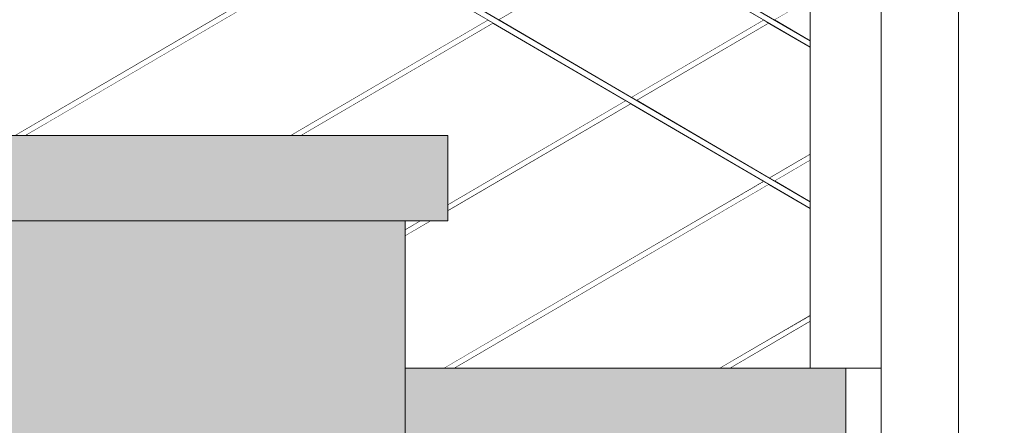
# Model space of a CAD drawing. Header units: millimetres. Extents: x -101298 to -58298, y 45839 to 66839.
# Tile 86 of 124: x -82668 to -81976, y 57393 to 57678. Entities that reach past the tile are written whole.
import ezdxf

# ---------------------------------------------------------------- set-up
doc = ezdxf.new("R2010")
doc.units = ezdxf.units.MM
doc.header["$MEASUREMENT"] = 0
doc.linetypes.add('Wipeout_Contour', pattern=[1000, 0, -1000])
doc.layers.add('Nowe_Konstrukcja - Schody', color=7, linetype='Continuous')
doc.layers.add('Nowe_Konstrukcja - Ściany zew', color=7, linetype='Continuous')
for name, color, linetype, lineweight, true_color in [('Nowe_Konstrukcja - Schody_Nr_pióra__101', 250, 'Continuous', 13, 0x333333), ('Nowe_Konstrukcja - Schody_Nr_pióra__116', 7, 'Continuous', 13, 0xcccccc), ('Nowe_Konstrukcja - Stropy_Nr_pióra__23', 7, 'Continuous', 13, 0x858585)]:
    doc.layers.add(name, color=color, linetype=linetype, lineweight=lineweight, true_color=true_color)
for name, color, linetype, lineweight in [('Nowe_Konstrukcja - Schody_Nr_pióra__3', 7, 'Continuous', 13), ('Nowe_Konstrukcja - Stropy_Nr_pióra__21', 7, 'Continuous', 20), ('Nowe_Konstrukcja - Ściany zew_Nr_pióra__3', 7, 'Continuous', 13)]:
    doc.layers.add(name, color=color, linetype=linetype, lineweight=lineweight)

msp = doc.modelspace()

# ---------------------------------------------------------------- linework, layer by layer
at = {"layer": 'Nowe_Konstrukcja - Schody_Nr_pióra__101', "color": 250, "linetype": 'Continuous', "lineweight": 13, "true_color": 0x333333}
msp.add_line((-82062.26, 57269.4), (-82062.26, 57433.04), dxfattribs=at)
at = {"layer": 'Nowe_Konstrukcja - Ściany zew_Nr_pióra__3', "color": 7, "linetype": 'Continuous', "lineweight": 13}
msp.add_line((-82007.79, 60269.4), (-82007.79, 57269.4), dxfattribs=at)

# ---------------------------------------------------------------- wipeouts: each hides what was drawn before it
at = {"color": 254, "linetype": 'Wipeout_Contour', "lineweight": 0, "ltscale": 402999.574474}
msp.add_wipeout([(-82647.98, 57610.02), (-82670.81, 57596.67), (-82668.01, 57596.67), (-82647.26, 57608.79)], dxfattribs=at).dxf.layer = 'Nowe_Konstrukcja - Schody'
at = {"color": 254, "linetype": 'Wipeout_Contour', "lineweight": 0, "ltscale": 401960.44261}
msp.add_wipeout([(-82385.63, 57536.67), (-82397.26, 57529.87), (-82397.26, 57528.23), (-82382.82, 57536.67)], dxfattribs=at).dxf.layer = 'Nowe_Konstrukcja - Schody'
at = {"color": 254, "linetype": 'Wipeout_Contour', "lineweight": 0, "ltscale": 400960.586278}
msp.add_wipeout([(-82175.1, 57433.04), (-82172.29, 57433.04), (-82112.26, 57468.12), (-82112.26, 57469.76)], dxfattribs=at).dxf.layer = 'Nowe_Konstrukcja - Schody'
at = {"color": 254, "linetype": 'Wipeout_Contour', "lineweight": 0, "ltscale": 301243.819968}
msp.add_wipeout([(-82367.98, 57433.65), (-82369.02, 57433.04), (-82367.62, 57433.04)], dxfattribs=at).dxf.layer = 'Nowe_Konstrukcja - Schody'

# ---------------------------------------------------------------- next in the draw order: wipeouts: each hides what was drawn before it
at = {"color": 254, "linetype": 'Wipeout_Contour', "lineweight": 0, "ltscale": 402992.40972}
msp.add_wipeout([(-82647.26, 57608.79), (-82668.01, 57596.67), (-82665.2, 57596.67), (-82646.55, 57607.57)], dxfattribs=at).dxf.layer = 'Nowe_Konstrukcja - Schody'
at = {"color": 254, "linetype": 'Wipeout_Contour', "lineweight": 0, "ltscale": 401953.979256}
msp.add_wipeout([(-82382.82, 57536.67), (-82397.26, 57528.23), (-82397.26, 57526.59), (-82380.02, 57536.67)], dxfattribs=at).dxf.layer = 'Nowe_Konstrukcja - Schody'
at = {"color": 254, "linetype": 'Wipeout_Contour', "lineweight": 0, "ltscale": 400954.113695}
msp.add_wipeout([(-82172.29, 57433.04), (-82169.49, 57433.04), (-82112.26, 57466.49), (-82112.26, 57468.12)], dxfattribs=at).dxf.layer = 'Nowe_Konstrukcja - Schody'
at = {"color": 254, "linetype": 'Wipeout_Contour', "lineweight": 0, "ltscale": 401661.282803}
msp.add_wipeout([(-82368.27, 57434.16), (-82370.18, 57433.04), (-82369.02, 57433.04), (-82367.98, 57433.65)], dxfattribs=at).dxf.layer = 'Nowe_Konstrukcja - Schody'

# ---------------------------------------------------------------- next in the draw order: wipeouts: each hides what was drawn before it
at = {"color": 254, "linetype": 'Wipeout_Contour', "lineweight": 0, "ltscale": 402987.330862}
msp.add_wipeout([(-82646.55, 57607.57), (-82665.2, 57596.67), (-82664.04, 57596.67), (-82646.25, 57607.07)], dxfattribs=at).dxf.layer = 'Nowe_Konstrukcja - Schody'
at = {"color": 254, "linetype": 'Wipeout_Contour', "lineweight": 0, "ltscale": 401949.428129}
msp.add_wipeout([(-82397.26, 57525.92), (-82378.86, 57536.67), (-82380.02, 57536.67), (-82397.26, 57526.59)], dxfattribs=at).dxf.layer = 'Nowe_Konstrukcja - Schody'
at = {"color": 254, "linetype": 'Wipeout_Contour', "lineweight": 0, "ltscale": 400949.530071}
msp.add_wipeout([(-82169.49, 57433.04), (-82168.33, 57433.04), (-82112.26, 57465.81), (-82112.26, 57466.49)], dxfattribs=at).dxf.layer = 'Nowe_Konstrukcja - Schody'

# ---------------------------------------------------------------- next in the draw order: wipeouts: each hides what was drawn before it
at = {"color": 254, "linetype": 'Wipeout_Contour', "lineweight": 0, "ltscale": 403004.630275}
msp.add_wipeout([(-82648.27, 57610.52), (-82671.97, 57596.67), (-82670.81, 57596.67), (-82647.98, 57610.02)], dxfattribs=at).dxf.layer = 'Nowe_Konstrukcja - Schody'
at = {"color": 254, "linetype": 'Wipeout_Contour', "lineweight": 0, "ltscale": 401965.041779}
msp.add_wipeout([(-82386.79, 57536.67), (-82397.26, 57530.55), (-82397.26, 57529.87), (-82385.63, 57536.67)], dxfattribs=at).dxf.layer = 'Nowe_Konstrukcja - Schody'
at = {"color": 254, "linetype": 'Wipeout_Contour', "lineweight": 0, "ltscale": 400965.15688}
msp.add_wipeout([(-82176.26, 57433.04), (-82175.1, 57433.04), (-82112.26, 57469.76), (-82112.26, 57470.44)], dxfattribs=at).dxf.layer = 'Nowe_Konstrukcja - Schody'

# ---------------------------------------------------------------- next in the draw order: linework, layer by layer
at = {"layer": 'Nowe_Konstrukcja - Schody_Nr_pióra__101', "color": 250, "linetype": 'Continuous', "lineweight": 13, "true_color": 0x333333}
for p, q in [((-82397.26, 57525.92), (-82378.86, 57536.67)), ((-82397.26, 57530.55), (-82386.79, 57536.67))]:
    msp.add_line(p, q, dxfattribs=at)

# ---------------------------------------------------------------- next in the draw order: wipeouts: each hides what was drawn before it
at = {"color": 254, "linetype": 'Wipeout_Contour', "lineweight": 0, "ltscale": 501852.047793}
msp.add_wipeout([(-82367.98, 57433.65), (-82367.62, 57433.04), (-82366.22, 57433.04), (-82143.17, 57563.39), (-82144.57, 57564.21)], dxfattribs=at).dxf.layer = 'Nowe_Konstrukcja - Schody'

# ---------------------------------------------------------------- next in the draw order: wipeouts: each hides what was drawn before it
at = {"color": 254, "linetype": 'Wipeout_Contour', "lineweight": 0, "ltscale": 401187.895785}
msp.add_wipeout([(-82140.61, 57566.53), (-82139.21, 57565.71), (-82112.26, 57581.46), (-82112.26, 57583.1)], dxfattribs=at).dxf.layer = 'Nowe_Konstrukcja - Schody'

# ---------------------------------------------------------------- next in the draw order: wipeouts: each hides what was drawn before it
at = {"color": 254, "linetype": 'Wipeout_Contour', "lineweight": 0, "ltscale": 401182.780277}
msp.add_wipeout([(-82139.21, 57565.71), (-82137.81, 57564.89), (-82112.26, 57579.82), (-82112.26, 57581.46)], dxfattribs=at).dxf.layer = 'Nowe_Konstrukcja - Schody'

# ---------------------------------------------------------------- next in the draw order: wipeouts: each hides what was drawn before it
at = {"color": 254, "linetype": 'Wipeout_Contour', "lineweight": 0, "ltscale": 401431.382281}
msp.add_wipeout([(-82143.17, 57563.39), (-82366.22, 57433.04), (-82363.42, 57433.04), (-82141.77, 57562.58)], dxfattribs=at).dxf.layer = 'Nowe_Konstrukcja - Schody'

# ---------------------------------------------------------------- next in the draw order: wipeouts: each hides what was drawn before it
at = {"color": 254, "linetype": 'Wipeout_Contour', "lineweight": 0, "ltscale": 401425.842266}
msp.add_wipeout([(-82141.77, 57562.58), (-82363.42, 57433.04), (-82362.26, 57433.04), (-82141.19, 57562.24)], dxfattribs=at).dxf.layer = 'Nowe_Konstrukcja - Schody'

# ---------------------------------------------------------------- next in the draw order: wipeouts: each hides what was drawn before it
at = {"color": 254, "linetype": 'Wipeout_Contour', "lineweight": 0, "ltscale": 401179.154181}
msp.add_wipeout([(-82137.81, 57564.89), (-82137.22, 57564.55), (-82112.26, 57579.14), (-82112.26, 57579.82)], dxfattribs=at).dxf.layer = 'Nowe_Konstrukcja - Schody'
at = {"color": 254, "linetype": 'Wipeout_Contour', "lineweight": 0, "ltscale": 401443.315186}
msp.add_wipeout([(-82368.27, 57434.16), (-82367.98, 57433.65), (-82144.57, 57564.21), (-82145.15, 57564.55)], dxfattribs=at).dxf.layer = 'Nowe_Konstrukcja - Schody'

# ---------------------------------------------------------------- next in the draw order: linework, layer by layer
at = {"layer": 'Nowe_Konstrukcja - Schody_Nr_pióra__101', "color": 250, "linetype": 'Continuous', "lineweight": 13, "true_color": 0x333333}
for p, q in [((-82176.26, 57433.04), (-82112.26, 57470.44)), ((-82168.33, 57433.04), (-82112.26, 57465.81)), ((-82370.18, 57433.04), (-82368.27, 57434.16))]:
    msp.add_line(p, q, dxfattribs=at)

# ---------------------------------------------------------------- next in the draw order: wipeouts: each hides what was drawn before it
at = {"color": 254, "linetype": 'Wipeout_Contour', "lineweight": 0, "ltscale": 401191.505262}
msp.add_wipeout([(-82141.19, 57566.87), (-82140.61, 57566.53), (-82112.26, 57583.1), (-82112.26, 57583.77)], dxfattribs=at).dxf.layer = 'Nowe_Konstrukcja - Schody'
at = {"color": 254, "linetype": 'Wipeout_Contour', "lineweight": 0, "ltscale": 301432.010543}
msp.add_wipeout([(-82366.55, 57544.54), (-82367.26, 57545.76), (-82367.26, 57544.13)], dxfattribs=at).dxf.layer = 'Nowe_Konstrukcja - Schody'

# ---------------------------------------------------------------- next in the draw order: linework, layer by layer
at = {"layer": 'Nowe_Konstrukcja - Schody_Nr_pióra__101', "color": 250, "linetype": 'Continuous', "lineweight": 13, "true_color": 0x333333}
for p, q in [((-82141.19, 57566.87), (-82112.26, 57583.77)), ((-82137.22, 57564.55), (-82112.26, 57579.14))]:
    msp.add_line(p, q, dxfattribs=at)

# ---------------------------------------------------------------- next in the draw order: wipeouts: each hides what was drawn before it
at = {"color": 254, "linetype": 'Wipeout_Contour', "lineweight": 0, "ltscale": 401907.529409}
msp.add_wipeout([(-82366.55, 57544.54), (-82367.26, 57544.13), (-82367.26, 57543.45), (-82366.25, 57544.04)], dxfattribs=at).dxf.layer = 'Nowe_Konstrukcja - Schody'

# ---------------------------------------------------------------- next in the draw order: wipeouts: each hides what was drawn before it
at = {"color": 254, "linetype": 'Wipeout_Contour', "lineweight": 0, "ltscale": 401792.448395}
msp.add_wipeout([(-82241.53, 57620.88), (-82367.26, 57547.4), (-82367.26, 57545.76), (-82240.13, 57620.06)], dxfattribs=at).dxf.layer = 'Nowe_Konstrukcja - Schody'

# ---------------------------------------------------------------- next in the draw order: wipeouts: each hides what was drawn before it
at = {"color": 254, "linetype": 'Wipeout_Contour', "lineweight": 0, "ltscale": 401572.459819}
msp.add_wipeout([(-82144.57, 57677.55), (-82237.57, 57623.2), (-82236.17, 57622.38), (-82143.17, 57676.73)], dxfattribs=at).dxf.layer = 'Nowe_Konstrukcja - Schody'

# ---------------------------------------------------------------- next in the draw order: wipeouts: each hides what was drawn before it
at = {"color": 254, "linetype": 'Wipeout_Contour', "lineweight": 0, "ltscale": 401786.992104}
msp.add_wipeout([(-82367.26, 57545.76), (-82366.55, 57544.54), (-82238.73, 57619.24), (-82240.13, 57620.06)], dxfattribs=at).dxf.layer = 'Nowe_Konstrukcja - Schody'

# ---------------------------------------------------------------- next in the draw order: wipeouts: each hides what was drawn before it
at = {"color": 254, "linetype": 'Wipeout_Contour', "lineweight": 0, "ltscale": 401565.989346}
msp.add_wipeout([(-82143.17, 57676.73), (-82236.17, 57622.38), (-82234.77, 57621.56), (-82141.77, 57675.91)], dxfattribs=at).dxf.layer = 'Nowe_Konstrukcja - Schody'

# ---------------------------------------------------------------- next in the draw order: wipeouts: each hides what was drawn before it
at = {"color": 254, "linetype": 'Wipeout_Contour', "lineweight": 0, "ltscale": 401782.888939}
msp.add_wipeout([(-82238.73, 57619.24), (-82366.55, 57544.54), (-82366.25, 57544.04), (-82238.15, 57618.9)], dxfattribs=at).dxf.layer = 'Nowe_Konstrukcja - Schody'

# ---------------------------------------------------------------- next in the draw order: wipeouts: each hides what was drawn before it
at = {"color": 254, "linetype": 'Wipeout_Contour', "lineweight": 0, "ltscale": 401561.414016}
msp.add_wipeout([(-82141.77, 57675.91), (-82234.77, 57621.56), (-82234.19, 57621.22), (-82141.19, 57675.57)], dxfattribs=at).dxf.layer = 'Nowe_Konstrukcja - Schody'
at = {"color": 254, "linetype": 'Wipeout_Contour', "lineweight": 0, "ltscale": 401796.064484}
msp.add_wipeout([(-82367.26, 57548.08), (-82367.26, 57547.4), (-82241.53, 57620.88), (-82242.12, 57621.22)], dxfattribs=at).dxf.layer = 'Nowe_Konstrukcja - Schody'

# ---------------------------------------------------------------- next in the draw order: linework, layer by layer
at = {"layer": 'Nowe_Konstrukcja - Schody_Nr_pióra__101', "color": 250, "linetype": 'Continuous', "lineweight": 13, "true_color": 0x333333}
for p, q in [((-82368.27, 57434.16), (-82145.15, 57564.55)), ((-82362.26, 57433.04), (-82141.19, 57562.24)), ((-82367.26, 57543.45), (-82366.25, 57544.04))]:
    msp.add_line(p, q, dxfattribs=at)

# ---------------------------------------------------------------- next in the draw order: wipeouts: each hides what was drawn before it
at = {"color": 254, "linetype": 'Wipeout_Contour', "lineweight": 0, "ltscale": 401439.552183}
msp.add_wipeout([(-82137.81, 57678.22), (-82137.22, 57677.89), (-82112.26, 57692.47), (-82112.26, 57693.15)], dxfattribs=at).dxf.layer = 'Nowe_Konstrukcja - Schody'
at = {"color": 254, "linetype": 'Wipeout_Contour', "lineweight": 0, "ltscale": 401577.035143}
msp.add_wipeout([(-82238.15, 57623.54), (-82237.57, 57623.2), (-82144.57, 57677.55), (-82145.15, 57677.89)], dxfattribs=at).dxf.layer = 'Nowe_Konstrukcja - Schody'
at = {"color": 254, "linetype": 'Wipeout_Contour', "lineweight": 0, "ltscale": 402279.97853}
msp.add_wipeout([(-82367.98, 57660.32), (-82476.88, 57596.67), (-82474.08, 57596.67), (-82367.26, 57659.1)], dxfattribs=at).dxf.layer = 'Nowe_Konstrukcja - Schody'

# ---------------------------------------------------------------- next in the draw order: linework, layer by layer
at = {"layer": 'Nowe_Konstrukcja - Schody_Nr_pióra__101', "color": 250, "linetype": 'Continuous', "lineweight": 13, "true_color": 0x333333}
for p, q in [((-82137.22, 57677.89), (-82112.26, 57692.47)), ((-82234.19, 57621.22), (-82141.19, 57675.57))]:
    msp.add_line(p, q, dxfattribs=at)

# ---------------------------------------------------------------- next in the draw order: wipeouts: each hides what was drawn before it
at = {"color": 254, "linetype": 'Wipeout_Contour', "lineweight": 0, "ltscale": 402272.813215}
msp.add_wipeout([(-82367.26, 57659.1), (-82474.08, 57596.67), (-82471.28, 57596.67), (-82366.55, 57657.88)], dxfattribs=at).dxf.layer = 'Nowe_Konstrukcja - Schody'

# ---------------------------------------------------------------- next in the draw order: wipeouts: each hides what was drawn before it
at = {"color": 254, "linetype": 'Wipeout_Contour', "lineweight": 0, "ltscale": 402267.743816}
msp.add_wipeout([(-82366.55, 57657.88), (-82471.28, 57596.67), (-82470.12, 57596.67), (-82366.25, 57657.37)], dxfattribs=at).dxf.layer = 'Nowe_Konstrukcja - Schody'

# ---------------------------------------------------------------- next in the draw order: wipeouts: each hides what was drawn before it
at = {"color": 254, "linetype": 'Wipeout_Contour', "lineweight": 0, "ltscale": 402285.042551}
msp.add_wipeout([(-82368.27, 57660.82), (-82478.05, 57596.67), (-82476.88, 57596.67), (-82367.98, 57660.32)], dxfattribs=at).dxf.layer = 'Nowe_Konstrukcja - Schody'

# ---------------------------------------------------------------- next in the draw order: linework, layer by layer
at = {"layer": 'Nowe_Konstrukcja - Schody_Nr_pióra__101', "color": 250, "linetype": 'Continuous', "lineweight": 13, "true_color": 0x333333}
for p, q in [((-82367.26, 57548.08), (-82242.12, 57621.22)), ((-82366.25, 57544.04), (-82238.15, 57618.9))]:
    msp.add_line(p, q, dxfattribs=at)

# ---------------------------------------------------------------- next in the draw order: wipeouts: each hides what was drawn before it
at = {"color": 254, "linetype": 'Wipeout_Contour', "lineweight": 0, "ltscale": 402771.883868}
msp.add_wipeout([(-82435.46, 57734.21), (-82647.98, 57610.02), (-82647.26, 57608.79), (-82434.06, 57733.39)], dxfattribs=at).dxf.layer = 'Nowe_Konstrukcja - Schody'
at = {"color": 254, "linetype": 'Wipeout_Contour', "lineweight": 0, "ltscale": 402146.549968}
msp.add_wipeout([(-82367.98, 57660.32), (-82367.26, 57659.1), (-82337.1, 57676.73), (-82338.5, 57677.55)], dxfattribs=at).dxf.layer = 'Nowe_Konstrukcja - Schody'

# ---------------------------------------------------------------- next in the draw order: wipeouts: each hides what was drawn before it
at = {"color": 254, "linetype": 'Wipeout_Contour', "lineweight": 0, "ltscale": 402766.081244}
msp.add_wipeout([(-82434.06, 57733.39), (-82647.26, 57608.79), (-82646.55, 57607.57), (-82432.66, 57732.58)], dxfattribs=at).dxf.layer = 'Nowe_Konstrukcja - Schody'
at = {"color": 254, "linetype": 'Wipeout_Contour', "lineweight": 0, "ltscale": 402140.745133}
msp.add_wipeout([(-82367.26, 57659.1), (-82366.55, 57657.88), (-82335.69, 57675.91), (-82337.1, 57676.73)], dxfattribs=at).dxf.layer = 'Nowe_Konstrukcja - Schody'

# ---------------------------------------------------------------- next in the draw order: wipeouts: each hides what was drawn before it
at = {"color": 254, "linetype": 'Wipeout_Contour', "lineweight": 0, "ltscale": 402761.978631}
msp.add_wipeout([(-82432.66, 57732.58), (-82646.55, 57607.57), (-82646.25, 57607.07), (-82432.08, 57732.24)], dxfattribs=at).dxf.layer = 'Nowe_Konstrukcja - Schody'
at = {"color": 254, "linetype": 'Wipeout_Contour', "lineweight": 0, "ltscale": 402136.643741}
msp.add_wipeout([(-82366.55, 57657.88), (-82366.25, 57657.37), (-82335.11, 57675.57), (-82335.69, 57675.91)], dxfattribs=at).dxf.layer = 'Nowe_Konstrukcja - Schody'

# ---------------------------------------------------------------- next in the draw order: wipeouts: each hides what was drawn before it
at = {"color": 254, "linetype": 'Wipeout_Contour', "lineweight": 0, "ltscale": 402775.987397}
msp.add_wipeout([(-82648.27, 57610.52), (-82647.98, 57610.02), (-82435.46, 57734.21), (-82436.04, 57734.55)], dxfattribs=at).dxf.layer = 'Nowe_Konstrukcja - Schody'
at = {"color": 254, "linetype": 'Wipeout_Contour', "lineweight": 0, "ltscale": 402009.105962}
msp.add_wipeout([(-82331.73, 57678.23), (-82331.15, 57677.89), (-82238.15, 57732.24), (-82238.73, 57732.58)], dxfattribs=at).dxf.layer = 'Nowe_Konstrukcja - Schody'
at = {"color": 254, "linetype": 'Wipeout_Contour', "lineweight": 0, "ltscale": 402150.658037}
msp.add_wipeout([(-82339.08, 57677.89), (-82368.27, 57660.82), (-82367.98, 57660.32), (-82338.5, 57677.55)], dxfattribs=at).dxf.layer = 'Nowe_Konstrukcja - Schody'

# ---------------------------------------------------------------- next in the draw order: linework, layer by layer
at = {"layer": 'Nowe_Konstrukcja - Schody_Nr_pióra__101', "color": 250, "linetype": 'Continuous', "lineweight": 13, "true_color": 0x333333}
for p, q in [((-82648.27, 57610.52), (-82436.04, 57734.55)), ((-82646.25, 57607.07), (-82432.08, 57732.24)), ((-82331.15, 57677.89), (-82238.15, 57732.24)), ((-82368.27, 57660.82), (-82339.08, 57677.89)), ((-82366.25, 57657.37), (-82335.11, 57675.57)), ((-82238.15, 57623.54), (-82145.15, 57677.89)), ((-82478.05, 57596.67), (-82368.27, 57660.82)), ((-82470.12, 57596.67), (-82366.25, 57657.37)), ((-82671.97, 57596.67), (-82648.27, 57610.52)), ((-82664.04, 57596.67), (-82646.25, 57607.07))]:
    msp.add_line(p, q, dxfattribs=at)

# ---------------------------------------------------------------- next in the draw order: wipeouts: each hides what was drawn before it
at = {"color": 254, "linetype": 'Wipeout_Contour', "lineweight": 0, "ltscale": 705335.265812}
msp.add_wipeout([(-82677.26, 57700.31), (-82677.26, 57596.67), (-82671.97, 57596.67), (-82436.04, 57734.55), (-82529.04, 57788.9), (-82647.26, 57719.81), (-82647.26, 57700.31)], dxfattribs=at).dxf.layer = 'Nowe_Konstrukcja - Ściany zew'

# ---------------------------------------------------------------- next in the draw order: wipeouts: each hides what was drawn before it
at = {"color": 254, "linetype": 'Wipeout_Contour', "lineweight": 0, "ltscale": 402518.181132}
msp.add_wipeout([(-82664.04, 57596.67), (-82478.05, 57596.67), (-82339.08, 57677.89), (-82432.08, 57732.24)], dxfattribs=at).dxf.layer = 'Nowe_Konstrukcja - Ściany zew'

# ---------------------------------------------------------------- next in the draw order: wipeouts: each hides what was drawn before it
at = {"color": 254, "linetype": 'Wipeout_Contour', "lineweight": 0, "ltscale": 502523.949143}
msp.add_wipeout([(-82470.12, 57596.67), (-82367.26, 57596.67), (-82367.26, 57548.08), (-82242.12, 57621.22), (-82335.11, 57675.57)], dxfattribs=at).dxf.layer = 'Nowe_Konstrukcja - Ściany zew'

# ---------------------------------------------------------------- next in the draw order: wipeouts: each hides what was drawn before it
at = {"color": 254, "linetype": 'Wipeout_Contour', "lineweight": 0, "ltscale": 401793.071296}
msp.add_wipeout([(-82331.15, 57677.89), (-82238.15, 57623.54), (-82145.15, 57677.89), (-82238.15, 57732.24)], dxfattribs=at).dxf.layer = 'Nowe_Konstrukcja - Ściany zew'
at = {"color": 254, "linetype": 'Wipeout_Contour', "lineweight": 0, "ltscale": 803498.334593}
msp.add_wipeout([(-82397.26, 57525.92), (-82397.26, 57433.04), (-82370.18, 57433.04), (-82145.15, 57564.55), (-82238.15, 57618.9), (-82367.26, 57543.45), (-82367.26, 57536.67), (-82378.86, 57536.67)], dxfattribs=at).dxf.layer = 'Nowe_Konstrukcja - Ściany zew'

# ---------------------------------------------------------------- next in the draw order: wipeouts: each hides what was drawn before it
at = {"color": 254, "linetype": 'Wipeout_Contour', "lineweight": 0, "ltscale": 501711.324717}
msp.add_wipeout([(-82234.19, 57621.22), (-82141.19, 57566.87), (-82112.26, 57583.77), (-82112.26, 57658.66), (-82141.19, 57675.57)], dxfattribs=at).dxf.layer = 'Nowe_Konstrukcja - Ściany zew'
at = {"color": 254, "linetype": 'Wipeout_Contour', "lineweight": 0, "ltscale": 501465.167621}
msp.add_wipeout([(-82141.19, 57562.24), (-82362.26, 57433.04), (-82176.26, 57433.04), (-82112.26, 57470.44), (-82112.26, 57545.33)], dxfattribs=at).dxf.layer = 'Nowe_Konstrukcja - Ściany zew'
at = {"color": 254, "linetype": 'Wipeout_Contour', "lineweight": 0, "ltscale": 301480.727809}
msp.add_wipeout([(-82397.26, 57530.55), (-82386.79, 57536.67), (-82397.26, 57536.67)], dxfattribs=at).dxf.layer = 'Nowe_Konstrukcja - Ściany zew'

# ---------------------------------------------------------------- next in the draw order: linework, layer by layer
at = {"layer": 'Nowe_Konstrukcja - Schody_Nr_pióra__3', "color": 7, "linetype": 'Continuous', "lineweight": 13}
for p, q in [((-82397.26, 57433.04), (-82397.26, 57536.67)), ((-82397.26, 57536.67), (-82367.26, 57536.67))]:
    msp.add_line(p, q, dxfattribs=at)

# ---------------------------------------------------------------- next in the draw order: wipeouts: each hides what was drawn before it
at = {"color": 254, "linetype": 'Wipeout_Contour', "lineweight": 0, "ltscale": 301056.482496}
msp.add_wipeout([(-82112.26, 57692.47), (-82137.22, 57677.89), (-82112.26, 57663.3)], dxfattribs=at).dxf.layer = 'Nowe_Konstrukcja - Ściany zew'
at = {"color": 254, "linetype": 'Wipeout_Contour', "lineweight": 0, "ltscale": 300861.194502}
msp.add_wipeout([(-82137.22, 57564.55), (-82112.26, 57549.96), (-82112.26, 57579.14)], dxfattribs=at).dxf.layer = 'Nowe_Konstrukcja - Ściany zew'
at = {"color": 254, "linetype": 'Wipeout_Contour', "lineweight": 0, "ltscale": 300678.895103}
msp.add_wipeout([(-82112.26, 57465.81), (-82168.33, 57433.04), (-82112.26, 57433.04)], dxfattribs=at).dxf.layer = 'Nowe_Konstrukcja - Ściany zew'

# ---------------------------------------------------------------- next in the draw order: wipeouts: each hides what was drawn before it
at = {"color": 254, "linetype": 'Wipeout_Contour', "lineweight": 0, "ltscale": 501957.981388}
msp.add_wipeout([(-82112.26, 58333.04), (-82112.26, 57433.04), (-82087.26, 57433.04), (-82062.26, 57433.04), (-82062.26, 58333.04)], dxfattribs=at).dxf.layer = 'Nowe_Konstrukcja - Schody'

# ---------------------------------------------------------------- next in the draw order: hatches: boundary and pattern name
at = {"layer": 'Nowe_Konstrukcja - Schody_Nr_pióra__116', "linetype": 'Continuous', "lineweight": 13, "true_color": 0xcccccc}
msp.add_hatch(color=254, dxfattribs=at).paths.add_polyline_path([(-82397.26, 57373.04), (-82087.26, 57373.04), (-82087.26, 57433.04), (-82397.26, 57433.04)])

# ---------------------------------------------------------------- next in the draw order: linework, layer by layer
at = {"layer": 'Nowe_Konstrukcja - Schody_Nr_pióra__101', "color": 250, "linetype": 'Continuous', "lineweight": 13, "true_color": 0x333333}
for p, q in [((-82062.26, 57433.04), (-82062.26, 58333.04)), ((-82087.26, 57433.04), (-82062.26, 57433.04))]:
    msp.add_line(p, q, dxfattribs=at)
at = {"layer": 'Nowe_Konstrukcja - Schody_Nr_pióra__3', "color": 7, "linetype": 'Continuous', "lineweight": 13}
for p in [(-82397.26, 57433.04), (-82087.26, 57373.04)]:
    msp.add_line(p, (-82087.26, 57433.04), dxfattribs=at)

# ---------------------------------------------------------------- next in the draw order: wipeouts: each hides what was drawn before it
at = {"color": 254, "linetype": 'Wipeout_Contour', "lineweight": 0, "ltscale": 401667.805149}
msp.add_wipeout([(-82368.27, 57694.95), (-82112.26, 57545.33), (-82112.26, 57546.01), (-82367.98, 57695.45)], dxfattribs=at).dxf.layer = 'Nowe_Konstrukcja - Schody'

# ---------------------------------------------------------------- next in the draw order: wipeouts: each hides what was drawn before it
at = {"color": 254, "linetype": 'Wipeout_Contour', "lineweight": 0, "ltscale": 401671.413396}
msp.add_wipeout([(-82367.26, 57696.67), (-82112.26, 57547.65), (-82112.26, 57549.29), (-82366.55, 57697.89)], dxfattribs=at).dxf.layer = 'Nowe_Konstrukcja - Schody'

# ---------------------------------------------------------------- next in the draw order: wipeouts: each hides what was drawn before it
at = {"color": 254, "linetype": 'Wipeout_Contour', "lineweight": 0, "ltscale": 401672.904781}
msp.add_wipeout([(-82366.55, 57697.89), (-82112.26, 57549.29), (-82112.26, 57549.96), (-82366.25, 57698.4)], dxfattribs=at).dxf.layer = 'Nowe_Konstrukcja - Schody'

# ---------------------------------------------------------------- next in the draw order: hatches: boundary and pattern name
at = {"layer": 'Nowe_Konstrukcja - Schody_Nr_pióra__116', "linetype": 'Continuous', "lineweight": 13, "true_color": 0xcccccc}
msp.add_hatch(color=254, dxfattribs=at).paths.add_polyline_path([(-82677.26, 57536.67), (-82367.26, 57536.67), (-82367.26, 57596.67), (-82677.26, 57596.67)])

# ---------------------------------------------------------------- next in the draw order: linework, layer by layer
at = {"layer": 'Nowe_Konstrukcja - Schody_Nr_pióra__3', "color": 7, "linetype": 'Continuous', "lineweight": 13}
for p in [(-82677.26, 57596.67), (-82367.26, 57536.67)]:
    msp.add_line(p, (-82367.26, 57596.67), dxfattribs=at)

# ---------------------------------------------------------------- next in the draw order: wipeouts: each hides what was drawn before it
at = {"color": 254, "linetype": 'Wipeout_Contour', "lineweight": 0, "ltscale": 401928.104727}
msp.add_wipeout([(-82368.27, 57808.28), (-82112.26, 57658.66), (-82112.26, 57659.34), (-82367.98, 57808.79)], dxfattribs=at).dxf.layer = 'Nowe_Konstrukcja - Schody'

# ---------------------------------------------------------------- next in the draw order: wipeouts: each hides what was drawn before it
at = {"color": 254, "linetype": 'Wipeout_Contour', "lineweight": 0, "ltscale": 401931.721655}
msp.add_wipeout([(-82367.26, 57810.01), (-82112.26, 57660.98), (-82112.26, 57662.62), (-82366.55, 57811.23)], dxfattribs=at).dxf.layer = 'Nowe_Konstrukcja - Schody'

# ---------------------------------------------------------------- next in the draw order: wipeouts: each hides what was drawn before it
at = {"color": 254, "linetype": 'Wipeout_Contour', "lineweight": 0, "ltscale": 401933.216633}
msp.add_wipeout([(-82366.55, 57811.23), (-82112.26, 57662.62), (-82112.26, 57663.3), (-82366.25, 57811.73)], dxfattribs=at).dxf.layer = 'Nowe_Konstrukcja - Schody'

# ---------------------------------------------------------------- next in the draw order: hatches: boundary and pattern name
at = {"layer": 'Nowe_Konstrukcja - Stropy_Nr_pióra__23', "linetype": 'Continuous', "lineweight": 13, "true_color": 0x858585}
h = msp.add_hatch(dxfattribs=at)
h.set_pattern_fill('Beton_zbrojony_0001', color=252, style=0, pattern_type=2)
h.set_pattern_definition([(45, (0, 0), (-91.92388, 91.92388), []), (45, (-45.96, 45.96), (-91.92388, 91.92388), [97.5, -32.5])])
h.paths.add_polyline_path([(-86767.79, 59009.4), (-86767.79, 58709.06), (-86527.79, 58709.06), (-86527.79, 58809.4), (-86487.26, 58809.4), (-85251.42, 58809.4), (-82656.8, 57293.06), (-82102.97, 56969.4), (-82087.26, 56969.4), (-82087.26, 56949.4), (-80467.79, 56949.4), (-80467.79, 56749.4), (-80227.79, 56749.4), (-80227.79, 56949.4), (-75032.14, 56949.4), (-70587.79, 56949.4), (-70587.79, 56749.58), (-70587.79, 56749.4), (-70447.79, 56749.4), (-70386.7, 56749.4), (-70327.79, 56749.4), (-70327.79, 57149.4), (-70327.79, 58169.4), (-70587.79, 58169.4), (-70587.79, 57149.4), (-75032.14, 57149.4), (-80347.79, 57149.4), (-82087.26, 57149.4), (-82087.26, 57269.4), (-82117.26, 57269.4), (-82117.26, 57373.04), (-82397.26, 57373.04), (-82397.26, 57433.04), (-82397.26, 57536.67), (-82677.26, 57536.67), (-82677.26, 57596.67), (-82677.26, 57700.31), (-82957.26, 57700.31), (-82957.26, 57863.95), (-83237.26, 57863.95), (-83237.26, 57923.95), (-83237.26, 58027.58), (-83341.95, 58027.58), (-83517.26, 58027.58), (-83517.26, 58087.58), (-83517.26, 58191.22), (-83797.26, 58191.22), (-83797.26, 58251.22), (-83797.26, 58354.85), (-84077.26, 58354.85), (-84077.26, 58414.85), (-84077.26, 58518.49), (-84357.26, 58518.49), (-84357.26, 58578.49), (-84357.26, 58682.13), (-84637.26, 58682.13), (-84637.26, 58742.13), (-84637.26, 58845.76), (-84917.26, 58845.76), (-84917.26, 59009.4), (-86527.79, 59009.4)])

# ---------------------------------------------------------------- next in the draw order: linework, layer by layer
at = {"layer": 'Nowe_Konstrukcja - Schody_Nr_pióra__101', "color": 250, "linetype": 'Continuous', "lineweight": 13, "true_color": 0x333333}
for p, q in [((-82112.26, 57433.04), (-82112.26, 58333.04)), ((-82112.26, 57658.66), (-82368.27, 57808.28)), ((-82112.26, 57663.3), (-82366.25, 57811.73)), ((-82112.26, 57549.96), (-82366.25, 57698.4)), ((-82112.26, 57545.33), (-82368.27, 57694.95))]:
    msp.add_line(p, q, dxfattribs=at)
at = {"layer": 'Nowe_Konstrukcja - Stropy_Nr_pióra__21', "color": 7, "linetype": 'Continuous', "lineweight": 20, "flags": 128}
msp.add_lwpolyline([(-75032.14, 57149.4), (-80347.79, 57149.4), (-82087.26, 57149.4), (-82087.26, 57269.4), (-82117.26, 57269.4), (-82117.26, 57373.04), (-82397.26, 57373.04), (-82397.26, 57433.04), (-82397.26, 57536.67), (-82677.26, 57536.67), (-82677.26, 57596.67), (-82677.26, 57700.31), (-82957.26, 57700.31), (-82957.26, 57863.95), (-83237.26, 57863.95)], dxfattribs=at)

doc.saveas('drawing.dxf')
